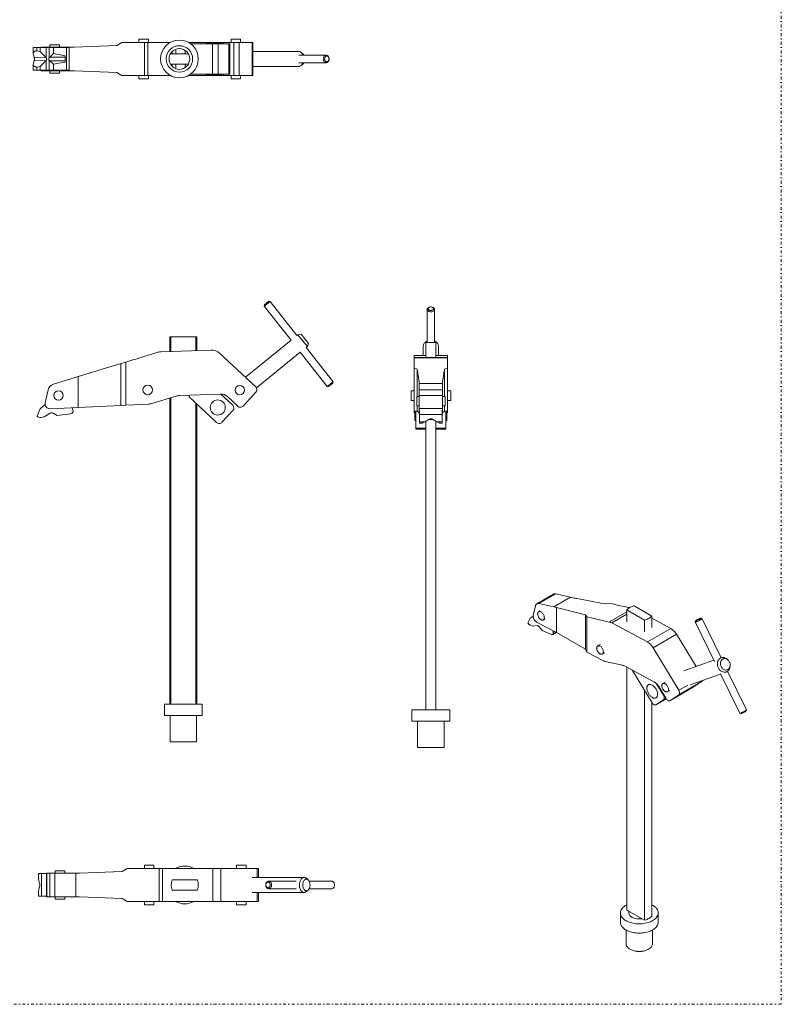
# Model space of a CAD drawing. Header units: millimetres. Extents: x -48 to 1376, y -71 to 1988.
# Tile 2 of 4: x 569 to 1376, y -71 to 972. Entities that reach past the tile are written whole.
import ezdxf

# ---------------------------------------------------------------- set-up
doc = ezdxf.new("R2010")
doc.units = ezdxf.units.MM
doc.header["$MEASUREMENT"] = 0
doc.linetypes.add('DASHEDDOT', pattern=[9.2, 3, -3, 0.2, -3])
for name, color, linetype, true_color in [('Default', 7, 'Continuous', 0xffffff), ('sichtbar', 7, 'Continuous', 0xffffff), ('Tangente', 7, 'Continuous', 0xffffff)]:
    doc.layers.add(name, color=color, linetype=linetype, true_color=true_color)

msp = doc.modelspace()

# ---------------------------------------------------------------- linework, layer by layer
at = {"layer": 'Default', "color": 7, "linetype": 'DASHEDDOT', "lineweight": 5, "true_color": 0xffffff}
msp.add_line((1375.6, 1987.6), (1375.6, -71.2), dxfattribs=at)
at = {"layer": 'Default', "color": 3, "linetype": 'DASHEDDOT', "lineweight": 5, "true_color": 0x00ff00}
msp.add_line((1375.6, -71.2), (-48.2, -71.2), dxfattribs=at)
at = {"layer": 'sichtbar', "color": 1, "linetype": 'Continuous', "lineweight": 5, "true_color": 0xff0000}
for p, q in [((695.6, 951), (695.6, 947.5)), ((695.6, 951), (705.6, 951)), ((705.6, 951), (705.6, 947.5)), ((793.2, 951), (793.2, 947.5)), ((793.2, 951), (803.2, 951)), ((803.2, 951), (803.2, 947.5)), ((583.6, 942), (587.5, 942)), ((583.6, 942), (583.6, 936.3)), ((587.5, 942), (591, 942)), ((591, 938), (587.5, 938.6)), ((591, 942), (597.4, 942)), ((591, 942), (591, 938)), ((592, 942.5), (592, 942)), ((592, 942.5), (597.3, 942.5)), ((597.3, 942.5), (627.2, 942.5)), ((597.4, 942), (600.4, 942)), ((600.4, 942), (605, 942)), ((601.3, 945), (601.3, 942.5)), ((601.3, 945), (611.3, 945)), ((605, 942), (619, 942)), ((605, 942), (605, 935.6)), ((611.3, 945), (611.3, 942.5)), ((619, 942), (621.6, 942)), ((621.6, 942), (621.6, 918)), ((627.2, 942.5), (672.2, 944.4)), ((672.2, 944.4), (677.6, 947.5)), ((677.6, 947.5), (701.3, 947.5)), ((701.3, 947.5), (705, 947.5)), ((705, 947.5), (728.7, 947.5)), ((744.5, 939.2), (744.5, 935.4)), ((748.1, 947.5), (777.9, 947.5)), ((750.4, 946), (773.6, 946)), ((766.8, 947), (766.8, 946)), ((766.8, 947), (782.8, 947)), ((773.6, 946), (779.3, 946)), ((777.9, 947.5), (785.1, 947.5)), ((779.3, 946), (790.9, 946)), ((782.8, 947), (782.8, 946)), ((785.1, 947.5), (796, 947.5)), ((790.9, 946), (791.9, 946)), ((791.9, 946), (791.9, 914)), ((796, 947.5), (801.6, 947.5)), ((801.6, 947.5), (815.3, 947.5)), ((815.3, 947.5), (816.3, 947.5)), ((816.3, 947.5), (816.3, 912.5)), ((583.6, 936.3), (584.7, 931.7)), ((584.7, 928.3), (583.6, 923.7)), ((584.7, 931.7), (596.9, 931.8)), ((584.7, 928.3), (596.9, 928.1)), ((596.9, 931.8), (591, 938)), ((591, 922), (596.9, 928.1)), ((605, 935.6), (601.1, 931.9)), ((601.1, 931.9), (617.5, 932)), ((601.1, 928.1), (617.5, 927.9)), ((601.1, 928.1), (605, 924.4)), ((617.5, 933.4), (605, 935.6)), ((617.5, 926.6), (617.5, 933.4)), ((728.8, 935.4), (748, 935.4)), ((864.8, 938), (816.3, 938)), ((893.9, 934), (864.7, 934)), ((867.2, 937), (869, 935.4)), ((583.6, 923.7), (583.6, 918)), ((583.6, 918), (587.5, 918)), ((587.5, 921.4), (591, 922)), ((587.5, 918), (591, 918)), ((591, 922), (591, 918)), ((591, 918), (597.4, 918)), ((592, 918), (592, 917.5)), ((597.4, 918), (600.4, 918)), ((600.4, 918), (605, 918)), ((605, 924.4), (617.5, 926.6)), ((605, 924.4), (605, 918)), ((605, 918), (619, 918)), ((619, 918), (621.6, 918)), ((748, 924.6), (728.8, 924.6)), ((744.5, 924.6), (744.5, 920.8)), ((864.8, 922), (816.3, 922)), ((893.9, 926), (864.7, 926)), ((867.2, 923), (869, 924.6)), ((597.3, 917.5), (592, 917.5)), ((627.2, 917.5), (597.3, 917.5)), ((601.3, 917.5), (601.3, 915)), ((611.3, 915), (601.3, 915)), ((611.3, 917.5), (611.3, 915)), ((672.2, 915.5), (627.2, 917.5)), ((677.6, 912.5), (672.2, 915.5)), ((677.6, 912.5), (701.3, 912.5)), ((695.6, 912.5), (695.6, 909)), ((695.6, 909), (705.6, 909)), ((701.3, 912.5), (705, 912.5)), ((705, 912.5), (728.7, 912.5)), ((705.6, 912.5), (705.6, 909)), ((748.1, 912.5), (777.9, 912.5)), ((750.4, 914), (773.6, 914)), ((766.8, 914), (766.8, 913)), ((766.8, 913), (782.8, 913)), ((773.6, 914), (779.3, 914)), ((777.9, 912.5), (785.1, 912.5)), ((779.3, 914), (790.9, 914)), ((782.8, 914), (782.8, 913)), ((785.1, 912.5), (796, 912.5)), ((790.9, 914), (791.9, 914)), ((793.2, 912.5), (793.2, 909)), ((793.2, 909), (803.2, 909)), ((796, 912.5), (801.6, 912.5)), ((801.6, 912.5), (815.3, 912.5)), ((803.2, 912.5), (803.2, 909)), ((815.3, 912.5), (816.3, 912.5)), ((834.5, 673.1), (828.2, 668.2)), ((828.2, 668.2), (828.4, 669.6)), ((856.6, 632), (828.2, 668.2)), ((833.1, 673.3), (828.4, 669.6)), ((834.5, 673.1), (833.1, 673.3)), ((862.8, 637), (834.5, 673.1)), ((1000.6, 629.8), (1000.6, 664.7)), ((1002.1, 666.6), (1002.7, 666.9)), ((1007.1, 666.6), (1006.4, 666.9)), ((1008.6, 629.8), (1008.6, 664.7)), ((863.9, 637.9), (862.8, 637)), ((867.4, 638.4), (863.9, 637.9)), ((874, 625.5), (863.9, 637.9)), ((875.2, 628.8), (867.4, 638.4)), ((728.3, 620.2), (728.3, 635.7)), ((728.3, 635.7), (729.3, 635.7)), ((729.3, 635.7), (755.8, 635.7)), ((729.3, 620.2), (729.3, 635.7)), ((755.8, 621.2), (755.8, 635.7)), ((755.8, 635.7), (756.9, 635.7)), ((756.9, 621.2), (756.9, 635.7)), ((856.6, 632), (808.2, 593)), ((874, 625.5), (875.2, 628.8)), ((996.6, 625.8), (996.6, 615.8)), ((999.2, 630.4), (1000.5, 631.2)), ((999.2, 629.8), (1010, 629.8)), ((999.2, 614.3), (999.2, 629.8)), ((1000.6, 631.3), (1000.5, 631.2)), ((1008.7, 631.2), (1008.6, 631.3)), ((1009.9, 630.4), (1008.7, 631.2)), ((1010, 614.3), (1010, 629.8)), ((1012.6, 625.8), (1012.6, 615.8)), ((772.2, 621.7), (719, 619.9)), ((819.2, 582.7), (780.8, 618.5)), ((866.4, 619.4), (819.9, 581.8)), ((894.8, 583.2), (866.4, 619.4)), ((874, 625.5), (872.7, 624.4)), ((901.1, 588.1), (872.7, 624.4)), ((999.2, 615.8), (987.1, 615.8)), ((987.1, 615.8), (987.1, 613.9)), ((1022.1, 615.8), (1010, 615.8)), ((1022.1, 615.8), (1022.1, 613.9)), ((676.3, 607.3), (631.3, 593.6)), ((681.7, 609), (676.3, 607.3)), ((676.3, 607.3), (676.3, 563)), ((681.7, 563.3), (681.7, 609)), ((987.1, 613.9), (987.1, 613.3)), ((987.1, 613.3), (987.1, 603)), ((1022.1, 613.9), (1022.1, 613.3)), ((1022.1, 613.3), (1022.1, 603)), ((987.1, 603), (987.1, 557.4)), ((990.1, 601.4), (987.1, 603)), ((992.1, 587.6), (990.1, 601.4)), ((990.1, 601.4), (990.1, 572.6)), ((1019, 601.4), (1017.1, 587.6)), ((1022.1, 603), (1019, 601.4)), ((1019, 601.4), (1019, 572.6)), ((1022.1, 557.4), (1022.1, 603)), ((627.1, 592.3), (605, 585.5)), ((631.3, 593.6), (627.1, 592.3)), ((631.3, 593.6), (631.3, 561)), ((901.1, 588.1), (894.8, 583.2)), ((901, 586.7), (896.2, 583)), ((901, 586.7), (901.1, 588.1)), ((992.1, 586.3), (992.1, 587.6)), ((992.1, 579.6), (992.1, 586.3)), ((1017.1, 587.6), (1017.1, 586.3)), ((1017.1, 586.3), (1017.1, 579.6)), ((599.5, 579.7), (596.3, 565.8)), ((738.8, 573.5), (782, 575)), ((748.6, 573.9), (748.6, 572.2)), ((794.8, 563.3), (782.2, 575.1)), ((805.8, 562.4), (819.4, 577)), ((894.8, 583.2), (896.2, 583)), ((987.1, 578.4), (983.6, 578.4)), ((983.6, 578.4), (983.6, 568.4)), ((992.1, 573.7), (992.1, 579.6)), ((992.1, 559.8), (992.1, 573.7)), ((1017.1, 579.6), (1017.1, 573.7)), ((1017.1, 573.7), (1017.1, 559.8)), ((1025.6, 578.4), (1022.1, 578.4)), ((1025.6, 578.4), (1025.6, 568.4)), ((596.2, 564.1), (590.9, 559.3)), ((676.3, 563), (681.7, 563.3)), ((681.7, 563.3), (705.5, 564.4)), ((709.2, 565), (735, 572.9)), ((728.3, 246.7), (728.3, 570.8)), ((729.3, 246.7), (729.3, 571.2)), ((748.6, 572.2), (777.8, 545)), ((755.8, 246.7), (755.8, 565.4)), ((756.9, 246.7), (756.9, 564.4)), ((789.2, 572.4), (800.1, 562.2)), ((987.1, 568.4), (983.6, 568.4)), ((983.6, 568.4), (983.6, 568.3)), ((987.1, 568.3), (983.6, 568.3)), ((992.1, 572.6), (989.6, 572.6)), ((989.6, 562.6), (989.6, 572.6)), ((1019.6, 572.6), (1017.1, 572.6)), ((1019.6, 572.6), (1019.6, 562.6)), ((1025.6, 568.4), (1022.1, 568.4)), ((1025.6, 568.3), (1022.1, 568.3)), ((1025.6, 568.4), (1025.6, 568.3)), ((590.9, 559.3), (587.7, 551.7)), ((595.2, 550.8), (601.6, 554.8)), ((601.4, 559.6), (631.3, 561)), ((604.6, 554.9), (609.1, 552.5)), ((609.1, 552.5), (623.1, 554.2)), ((625.6, 558), (624.8, 560.7)), ((631.3, 561), (676.3, 563)), ((783.4, 545.2), (795, 557.6)), ((987.1, 557.4), (987.1, 556.3)), ((987.1, 557.4), (990.1, 557.1)), ((987.1, 556.3), (987.1, 555.2)), ((987.6, 555.2), (987.1, 555.2)), ((987.6, 557.3), (987.6, 547)), ((988.6, 557.2), (988.6, 539)), ((992.1, 562.6), (989.6, 562.6)), ((990.1, 562.6), (990.1, 557.1)), ((990.1, 557.1), (992.1, 555.1)), ((992.1, 553.7), (992.1, 559.8)), ((992.6, 553.7), (992.1, 553.7)), ((992.6, 558.1), (992.6, 553.3)), ((1016.6, 553.3), (992.6, 553.3)), ((992.6, 553.3), (992.6, 545.7)), ((1016.6, 558.1), (1016.6, 553.3)), ((1017.1, 553.7), (1016.6, 553.7)), ((1016.6, 553.3), (1016.6, 545.7)), ((1019.6, 562.6), (1017.1, 562.6)), ((1017.1, 559.8), (1017.1, 553.7)), ((1017.1, 555.1), (1019, 557.1)), ((1019, 562.6), (1019, 557.1)), ((1019, 557.1), (1022.1, 557.4)), ((1020.6, 557.2), (1020.6, 539)), ((1021.6, 557.3), (1021.6, 547)), ((1022.1, 555.2), (1021.6, 555.2)), ((1022.1, 557.4), (1022.1, 556.3)), ((1022.1, 556.3), (1022.1, 555.2)), ((591.6, 550.4), (595.2, 550.8)), ((988.6, 547), (987.6, 547)), ((998.3, 545.7), (992.6, 545.7)), ((992.6, 545.7), (992.6, 544.4)), ((995.9, 544.4), (992.6, 544.4)), ((1002.9, 548.4), (998.3, 545.7)), ((999.2, 240.8), (999.2, 546.3)), ((1002.3, 548.1), (1006.9, 548.1)), ((1010.9, 545.7), (1006.3, 548.4)), ((1010, 240.8), (1010, 546.3)), ((1016.6, 545.7), (1010.9, 545.7)), ((1016.6, 544.4), (1013.3, 544.4)), ((1016.6, 545.7), (1016.6, 544.4)), ((1021.6, 547), (1020.6, 547)), ((988.6, 539), (988.6, 538)), ((999.2, 538), (988.6, 538)), ((1020.6, 538), (1010, 538)), ((1020.6, 539), (1020.6, 538)), ((1116.8, 353), (1134.5, 363.2)), ((1136.8, 363.4), (1152.4, 359.9)), ((1152.4, 359.9), (1155.4, 359.3)), ((1115.3, 350.7), (1113, 340.6)), ((1118.7, 344.6), (1120.5, 345.6)), ((1134.8, 349.7), (1119.1, 353.2)), ((1137.8, 349.1), (1134.8, 349.7)), ((1168.2, 341.1), (1137.8, 349.1)), ((1137.8, 349.1), (1137.8, 322.5)), ((1188.7, 352.9), (1194.6, 353.3)), ((1212.1, 346.4), (1230.9, 335.5)), ((1212.1, 333.7), (1212.1, 346.4)), ((1238.4, 339.9), (1219.7, 350.7)), ((1109.6, 337.8), (1107.3, 332.9)), ((1109.6, 337.8), (1112.9, 339.7)), ((1112.9, 339.3), (1109.6, 337.8)), ((1123.7, 335.9), (1125.5, 336.9)), ((1169.9, 339), (1168.2, 341.1)), ((1168.2, 341.1), (1168.2, 305)), ((1169.9, 301.7), (1169.9, 339)), ((1230.9, 323.7), (1230.9, 335.5)), ((1238.4, 328), (1238.4, 339.9)), ((1258.6, 326.8), (1238.4, 337.6)), ((1284.5, 333.7), (1284.9, 335)), ((1291.6, 337.2), (1290.3, 337.6)), ((1311.8, 295.8), (1291.7, 337.2)), ((1110.1, 330.2), (1112.6, 329.1)), ((1112.6, 329.1), (1117.1, 329.8)), ((1116.6, 333.6), (1137.8, 322.5)), ((1119.2, 328.6), (1122.4, 324.8)), ((1122.4, 324.8), (1132.3, 320.5)), ((1134.1, 322.6), (1133.6, 324.6)), ((1233.8, 312.5), (1196.2, 332.7)), ((1304.8, 291.9), (1284.5, 333.7)), ((1133.6, 320.4), (1137.4, 322.7)), ((1137.8, 322.5), (1168.2, 305)), ((1285.4, 286.4), (1264.7, 320.7)), ((1168.2, 305), (1169.9, 301.7)), ((1181.2, 308.3), (1183.7, 309.7)), ((1267.1, 261.4), (1239.9, 306.4)), ((1169.9, 301.7), (1186.7, 292.9)), ((1186.2, 299.7), (1188.7, 301.1)), ((1304.2, 293.1), (1272.6, 281.9)), ((1312, 295.8), (1311.1, 295.5)), ((1318.3, 294.2), (1319.1, 293.5)), ((1189.3, 291.9), (1207.5, 287.8)), ((1210.2, 286.8), (1240.8, 270.4)), ((1212.1, 28.7), (1212.1, 285.8)), ((1218.2, 282.5), (1218.2, 282.3)), ((1218.2, 282.3), (1238.8, 248.2)), ((1321.2, 285.9), (1321.4, 287.1)), ((1311.3, 278.6), (1279.1, 267.2)), ((1331.6, 237.1), (1311.2, 278.9)), ((1317.3, 280.7), (1316.3, 280.4)), ((1338.8, 240.6), (1318.8, 281.5)), ((1230.9, 17.9), (1230.9, 261.4)), ((1235, 267.2), (1235.7, 267.6)), ((1250.9, 256.1), (1243.6, 268.2)), ((1245.9, 265.2), (1253.6, 252.5)), ((1250.2, 268.4), (1252.7, 269.8)), ((1255.2, 259.8), (1257.7, 261.2)), ((1257.6, 250.3), (1282.3, 264.6)), ((1282.3, 264.6), (1292, 271)), ((1282.3, 264.6), (1282.3, 264.6)), ((1242.8, 246), (1253.7, 252.3)), ((1242.8, 246), (1251, 251.4)), ((1243, 253.4), (1243.7, 253.8)), ((1257.5, 250.3), (1257.6, 250.3)), ((1257.6, 250.3), (1267.2, 256.7)), ((722.6, 246.7), (722.6, 234.7)), ((722.6, 246.7), (762.6, 246.7)), ((762.6, 246.7), (762.6, 234.7)), ((984.6, 240.8), (984.6, 228.8)), ((984.6, 240.8), (1024.6, 240.8)), ((1024.6, 240.8), (1024.6, 228.8)), ((1238.4, 22.3), (1238.4, 248.8)), ((1242.8, 246), (1242.8, 246)), ((1338.8, 240.5), (1338.3, 239.2)), ((722.6, 234.7), (762.6, 234.7)), ((728.6, 234.7), (728.6, 206.7)), ((756.6, 234.7), (756.6, 206.7)), ((1331.6, 237), (1332.9, 236.6)), ((984.6, 228.8), (1024.6, 228.8)), ((990.6, 228.8), (990.6, 200.8)), ((1018.6, 228.8), (1018.6, 200.8)), ((728.6, 206.7), (756.6, 206.7)), ((990.6, 200.8), (1018.6, 200.8)), ((701.3, 72.7), (701.3, 76.2)), ((711.3, 76.2), (701.3, 76.2)), ((711.3, 72.7), (711.3, 76.2)), ((798.9, 72.7), (798.9, 76.2)), ((808.9, 76.2), (798.9, 76.2)), ((808.9, 72.7), (808.9, 76.2)), ((589.2, 61.5), (589.2, 67.2)), ((592.5, 67.2), (589.2, 67.2)), ((597.7, 67.2), (592.5, 67.2)), ((592.5, 43.2), (592.5, 67.2)), ((597.7, 42.7), (597.7, 67.7)), ((597.7, 67.7), (597.9, 67.7)), ((597.9, 67.7), (601.1, 67.7)), ((601.1, 67.7), (606.5, 67.7)), ((606.5, 67.7), (628.6, 67.7)), ((607, 67.7), (607, 70.2)), ((607, 70.2), (617, 70.2)), ((617, 67.7), (617, 70.2)), ((628.6, 67.7), (632.8, 67.7)), ((632.8, 67.7), (677.9, 69.6)), ((677.9, 69.6), (683.2, 72.7)), ((717, 72.7), (683.2, 72.7)), ((720.6, 72.7), (717, 72.7)), ((773.7, 72.7), (720.6, 72.7)), ((782.3, 72.7), (773.7, 72.7)), ((820.8, 72.7), (782.3, 72.7)), ((870.5, 63.2), (815.6, 63.2)), ((822, 72.7), (820.8, 72.7)), ((822, 63.2), (822, 72.7)), ((590.4, 56.9), (589.2, 61.5)), ((589.2, 48.9), (590.4, 53.5)), ((757.4, 60.6), (730.8, 60.6)), ((861.9, 59.2), (832.9, 59.2)), ((872.9, 62.2), (874.7, 60.6)), ((899.5, 59.2), (875.8, 59.2)), ((589.2, 43.2), (589.2, 48.9)), ((592.5, 43.2), (589.2, 43.2)), ((597.7, 43.2), (592.5, 43.2)), ((597.9, 42.7), (597.7, 42.7)), ((601.1, 42.7), (597.9, 42.7)), ((606.5, 42.7), (601.1, 42.7)), ((628.6, 42.7), (606.5, 42.7)), ((607, 40.2), (607, 42.7)), ((617, 40.2), (617, 42.7)), ((632.8, 42.7), (628.6, 42.7)), ((677.9, 40.7), (632.8, 42.7)), ((730.8, 49.8), (757.4, 49.8)), ((870.5, 47.2), (815.6, 47.2)), ((822, 37.7), (822, 47.2)), ((861.9, 51.2), (832.9, 51.2)), ((872.9, 48.2), (874.7, 49.8)), ((899.5, 51.2), (875.8, 51.2)), ((617, 40.2), (607, 40.2)), ((683.2, 37.7), (677.9, 40.7)), ((717, 37.7), (683.2, 37.7)), ((701.3, 34.2), (701.3, 37.7)), ((711.3, 34.2), (701.3, 34.2)), ((711.3, 34.2), (711.3, 37.7)), ((720.6, 37.7), (717, 37.7)), ((773.7, 37.7), (720.6, 37.7)), ((782.3, 37.7), (773.7, 37.7)), ((820.8, 37.7), (782.3, 37.7)), ((798.9, 34.2), (798.9, 37.7)), ((808.9, 34.2), (798.9, 34.2)), ((808.9, 34.2), (808.9, 37.7)), ((822, 37.7), (820.8, 37.7)), ((1205.3, 25.5), (1205.3, 15.7)), ((1212.1, 28.7), (1214.7, 27.2)), ((1214.7, 27.2), (1228.3, 19.4)), ((1245.3, 25.5), (1245.3, 15.7)), ((1228.3, 19.4), (1230.9, 17.9)), ((1211.3, 7.5), (1211.3, -7.1)), ((1239.3, 7.5), (1239.3, -7.1))]:
    msp.add_line(p, q, dxfattribs=at)
for centre, radius in [((738.4, 930), 20), ((738.4, 930), 14), ((738.4, 930), 11), ((704.8, 579.4), 5), ((802.3, 579.3), 5), ((610.4, 573.6), 5), ((779, 560.9), 8)]:
    msp.add_circle(centre, radius, dxfattribs=at)
for centre, radius, start, end in [((587.1, 935.3), 3.41, 100.4435, 119.0832), ((587, 935.8), 2.88, 80.1302, 100.4435), ((589.4, 932.6), 6.95, 135.2536, 147.8957), ((587.5, 934.5), 4.26, 119.0832, 135.2536), ((579.1, 930.2), 5.77, 7.3004, 15.4827), ((579.1, 929.8), 5.78, 344.5141, 352.72), ((577.6, 930), 7.29, 0.0231, 7.3004), ((577.6, 930), 7.29, 352.72, 0.0231), ((594.7, 929.5), 3.23, 40.5122, 47.2468), ((594.7, 930.5), 3.23, 312.744, 319.483), ((594.6, 929.3), 3.47, 34.0209, 40.5122), ((594.6, 930.7), 3.47, 319.483, 325.9784), ((592.1, 927.7), 6.44, 29.6553, 33.557), ((591.3, 932.8), 7.39, 326.443, 329.6827), ((595.2, 929.5), 2.84, 23.7849, 29.6553), ((595.3, 930.4), 2.71, 329.6827, 335.0372), ((596, 929.8), 1.93, 12.0293, 23.7849), ((595.9, 930.2), 2.09, 335.0372, 344.9894), ((596.7, 930), 1.23, 357.2874, 12.0293), ((596.6, 930), 1.37, 344.9894, 357.2874), ((601.3, 930), 1.33, 158.5782, 176.9735), ((601.3, 930), 1.27, 176.9735, 189.8681), ((601.7, 930.1), 1.66, 189.8681, 201.1597), ((603.7, 929.1), 3.82, 147.755, 158.5782), ((602.4, 930.3), 2.41, 201.1597, 207.6989), ((604.6, 931.5), 4.97, 207.6989, 212.2451), ((602.9, 929.6), 2.91, 138.4368, 147.755), ((602.9, 930.4), 2.91, 212.2451, 221.5686), ((603.7, 928.8), 4.05, 130.5433, 138.4368), ((603.7, 931.2), 4.05, 221.5686, 229.4661), ((864.8, 934.8), 3.17, 67.6589, 90), ((864.3, 933.7), 4.36, 48.6335, 67.6589), ((863.5, 932.7), 5.69, 32.6052, 48.6335), ((860.6, 930.9), 9.07, 19.9274, 32.6052), ((866.3, 932.2), 4.2, 37.5055, 48.6335), ((864.9, 931.2), 5.87, 28.0884, 37.5055), ((895.8, 930), 5.07, 161.5941, 180.3743), ((895.8, 930), 5.06, 180.3743, 199.3743), ((894.8, 930.3), 4.03, 140.5103, 161.5941), ((894.7, 929.6), 3.97, 199.3743, 220.8344), ((894.2, 930.8), 3.27, 116.9897, 140.5103), ((895.9, 930), 3.79, 160.8185, 179.4255), ((895.9, 930), 3.81, 179.4255, 198.2071), ((895.2, 930.2), 3, 139.8727, 160.8185), ((895.2, 929.7), 3.03, 198.2071, 219.2716), ((893.9, 931.5), 2.5, 90, 116.9897), ((894.7, 930.6), 2.44, 116.5025, 139.8727), ((894.5, 931.1), 1.87, 89.7665, 116.5025), ((893.9, 931.5), 2.5, 63.5468, 90), ((894.5, 931.1), 1.87, 63.1874, 89.7665), ((893.5, 930.8), 3.24, 40.392, 63.5468), ((894.2, 930.6), 2.44, 39.9683, 63.1874), ((892.9, 930.3), 3.99, 18.9876, 40.392), ((892.9, 929.7), 4.03, 320.5103, 341.3953), ((893.8, 930.2), 3.01, 18.808, 39.9683), ((893.8, 929.7), 2.98, 319.1688, 340.8267), ((893, 930), 3.8, 0, 18.808), ((893, 930), 3.8, 340.8267, 0), ((891.9, 930), 5.06, 0, 18.9876), ((891.9, 930), 5.07, 341.3953, 0), ((589.4, 927.3), 6.91, 212.1043, 225.2343), ((587.5, 925.4), 4.17, 225.2343, 242.1631), ((587.1, 924.7), 3.36, 242.1631, 260.2801), ((587, 924.2), 2.88, 260.2801, 279.8698), ((864.8, 925.2), 3.17, 270, 292.3411), ((864.3, 926.3), 4.36, 292.3411, 311.3665), ((863.5, 927.3), 5.69, 311.3665, 327.3948), ((860.6, 929.1), 9.07, 327.3948, 340.0726), ((866.3, 927.7), 4.2, 311.3665, 322.4945), ((864.9, 928.7), 5.87, 322.4945, 331.9116), ((894.2, 929.1), 3.23, 220.8344, 243.8089), ((894.7, 929.4), 2.47, 219.2716, 242.3889), ((893.9, 928.5), 2.5, 243.8089, 270), ((894.5, 928.9), 1.88, 242.3889, 268.9312), ((893.9, 928.5), 2.5, 270, 296.9897), ((894.5, 928.9), 1.87, 268.9312, 295.6975), ((893.5, 929.2), 3.27, 296.9897, 320.5103), ((894.2, 929.3), 2.42, 295.6975, 319.1688), ((1002.1, 664.7), 1.53, 160.2858, 180), ((1002.1, 664.7), 1.56, 180, 212.2526), ((1002.5, 664.5), 1.98, 143.0021, 160.2858), ((1003.2, 665.4), 2.82, 212.2526, 236.0886), ((1003, 664.2), 2.49, 128.0165, 143.0021), ((1003.8, 663.1), 3.89, 116.0349, 128.0165), ((1002.8, 665.5), 1.21, 154.1247, 205.6163), ((1004, 666.5), 4.25, 236.0886, 254.887), ((1003.1, 665.3), 1.56, 132.3134, 154.1767), ((1003.1, 665.6), 1.57, 205.6163, 228.3093), ((1004, 664.4), 2.81, 116.0349, 132.3134), ((1004, 666.6), 2.87, 228.3093, 245.0191), ((1004.3, 663.6), 3.68, 102.1161, 116.0349), ((1004.4, 667.4), 3.77, 245.0191, 258.6932), ((1004.6, 668.7), 6.46, 254.887, 270.1086), ((1004.6, 662.5), 4.85, 90, 102.1161), ((1004.6, 668.5), 4.87, 258.6932, 270.7072), ((1004.6, 662.5), 4.85, 77.8839, 90), ((1004.6, 668.5), 4.83, 270.7072, 283.4989), ((1004.6, 668.7), 6.44, 270.1086, 285.933), ((1004.8, 663.6), 3.68, 63.9651, 77.8839), ((1004.9, 667.2), 3.51, 283.4989, 298.5217), ((1005.2, 664.4), 2.82, 48.2952, 63.9651), ((1005.2, 666.4), 4.09, 285.933, 305.8285), ((1005.3, 666.4), 2.63, 298.5217, 314.6606), ((1005.4, 663.1), 3.88, 51.6053, 63.9651), ((1006, 665.3), 1.6, 27.4425, 48.2952), ((1006.1, 665.6), 1.51, 314.6606, 336.0435), ((1006.3, 665.5), 1.24, 1.9727, 27.4425), ((1006.4, 665.5), 1.19, 336.0435, 1.9727), ((1006, 665.3), 2.71, 305.8285, 329.1122), ((1006.3, 664.3), 2.45, 36.0416, 51.6053), ((1006.7, 664.5), 1.96, 19.1437, 36.0416), ((1007, 664.7), 1.55, 329.1122, 0), ((1007.1, 664.7), 1.53, 0, 19.1437), ((1001.4, 625.8), 4.85, 164.7909, 180), ((1001.9, 625.6), 5.38, 150.351, 164.7909), ((1002.4, 625.4), 5.91, 137.0159, 150.351), ((1003.4, 624.4), 7.28, 125.0053, 137.0159), ((1003.8, 623.9), 7.88, 119.4783, 125.0053), ((1004.1, 623.3), 8.62, 114.196, 119.4783), ((1005.1, 623.3), 8.62, 60.5217, 65.804), ((1005.4, 623.9), 7.88, 54.9947, 60.5217), ((1005.8, 624.4), 7.27, 42.61, 54.9947), ((1006.8, 625.4), 5.87, 28.8204, 42.61), ((1007.3, 625.6), 5.35, 14.7638, 28.8204), ((1007.7, 625.8), 4.85, 0, 14.7638), ((4668.2, -12343.5), 13552.1, 106.95825, 107.0328), ((719.5, 605.9), 14, 92, 106.9583), ((772.6, 609.7), 12, 47, 92), ((-7191.7, 26369.2), 26936.6, 286.9953, 287.0328), ((607.3, 577.9), 8, 107, 167), ((739.3, 558.5), 15, 92, 107), ((782.4, 565.1), 10, 47, 92), ((816.5, 579.8), 4, 317, 47), ((601.2, 564.6), 5, 167, 272.6), ((704.8, 579.4), 15, 272.6, 287), ((792.1, 560.3), 4, 317, 47), ((603.2, 552.3), 3, 62, 122), ((622.8, 557.2), 3, 276.8486, 17), ((802.8, 565.1), 4, 227, 317), ((591, 555.4), 5, 227.7529, 276.8486), ((780.5, 547.9), 4, 227, 317), ((995.9, 544.6), 0.121, 270, 299.0112), ((886.5, 741.9), 225.7, 299.0112, 299.676), ((1004.6, 545.8), 3.17, 56.8727, 123.1332), ((1122.7, 741.9), 225.7, 240.324, 240.9888), ((1013.3, 544.6), 0.121, 240.9888, 270), ((1135.8, 360.8), 2.69, 96.6431, 119.9998), ((1136, 359.6), 3.92, 77.3569, 96.6431), ((2188, 5736.6), 5475.6, 259.1302, 259.1709), ((62267.8, 319818.8), 325252.4, 259.170888, 259.176162), ((1119.9, 349.6), 4.77, 157.5811, 167.2636), ((1118.8, 350.1), 3.51, 146.2803, 157.5811), ((1118.4, 350.3), 3.08, 133.6082, 146.2803), ((1118.1, 350.6), 2.67, 119.9998, 133.6082), ((1118.1, 350.6), 2.69, 96.6431, 119.9998), ((1118.3, 349.4), 3.92, 77.3569, 96.6431), ((1119.8, 342.9), 2.01, 135.724, 150.0435), ((1119.6, 343.1), 1.67, 119.9998, 135.724), ((1119.6, 343.1), 1.68, 96.3606, 119.9998), ((1119.7, 342.3), 2.47, 76.9198, 96.3606), ((1119.4, 341.4), 3.45, 59.5192, 76.9198), ((1118, 339), 6.21, 46.5594, 59.5192), ((17249.5, 71893), 73319.1, 257.351289, 257.362912), ((3685.2, 11393.9), 11318, 257.36291, 257.3925), ((1218.4, 341.7), 7.87, 130.8886, 143.7097), ((1221.1, 338.6), 12, 120.5099, 130.8886), ((1222.5, 336.3), 14.6, 111.4841, 120.5099), ((1224.4, 331.3), 20, 103.7574, 111.4841), ((1116.6, 339.8), 3.65, 167.2636, 178.9416), ((1118.5, 339.8), 5.54, 178.9416, 188.4166), ((1119.6, 340), 6.65, 188.4166, 197.8474), ((1121.2, 340.5), 8.38, 197.8474, 206.2419), ((1121.5, 340.6), 8.71, 206.2419, 214.4663), ((1120.9, 340.2), 7.97, 214.4663, 223.0667), ((1120.2, 339.6), 7.04, 223.0667, 231.8274), ((1118.9, 337.9), 4.93, 231.8274, 242.3046), ((1121.4, 342.3), 3.72, 164.34, 175.846), ((1122.3, 342.2), 4.65, 175.846, 186.1215), ((1124.3, 342.5), 6.66, 186.1215, 194.6972), ((1120.2, 342.7), 2.41, 150.0435, 164.34), ((1125.3, 342.7), 7.6, 194.6972, 202.7185), ((1126.2, 343.1), 8.67, 202.7185, 210.2306), ((1126.2, 343.1), 8.65, 210.2306, 217.1105), ((1125.5, 342.5), 7.69, 217.1105, 224.4058), ((1124.8, 341.9), 6.82, 224.4058, 233.0238), ((1123.6, 340.3), 4.77, 233.0238, 243.3366), ((1123.2, 339.4), 3.81, 243.3366, 254.8151), ((1122.8, 338.1), 2.46, 254.8151, 269.1211), ((1117, 337.9), 7.66, 34.8221, 46.5594), ((1122.8, 337.7), 2.03, 269.1211, 283.7971), ((1116.2, 337.3), 8.72, 23.8197, 34.8221), ((1122.9, 337.3), 1.67, 283.7971, 299.9998), ((1122.9, 337.3), 1.67, 299.9998, 318.6788), ((1116.8, 337.6), 8.03, 13.0619, 23.8197), ((1122.5, 337.7), 2.16, 318.6788, 335.1043), ((1122, 337.9), 2.7, 335.1043, 348.9503), ((1119.3, 338.2), 5.46, 0, 13.0619), ((1120.5, 338.2), 4.23, 348.9503, 0), ((4570.8, 15493.3), 15531.2, 257.35129, 257.39637), ((-523.5, -7290.2), 7814.8, 77.30678, 77.39637), ((1226.1, 354.9), 20, 283.7537, 291.48), ((1228.1, 350), 14.6, 291.48, 300.5051), ((1229.4, 347.7), 12, 300.5051, 310.8825), ((1232.1, 344.6), 7.87, 310.8825, 323.7019), ((1284.5, 333.7), 0.0807, 160.7234, 179.2697), ((1285.1, 334.9), 0.218, 129.5341, 160.7234), ((1285, 335.1), 0.172, 241.9636, 274.2297), ((1285, 335), 0.0313, 160.7234, 241.9636), ((1288.1, 331.4), 4.82, 122.9838, 129.5341), ((1285, 336), 1.04, 274.2297, 286.3006), ((1281.8, 344.3), 11.1, 286.7302, 290.4357), ((1282.9, 343), 8.32, 286.3006, 290.5712), ((1291.8, 325.7), 11.7, 118.98, 122.9838), ((1278.5, 353.1), 20.4, 290.4357, 293.5803), ((1280.4, 349.7), 15.5, 290.5712, 293.5164), ((1300.3, 310.3), 29.2, 116.4511, 118.98), ((1274.7, 362.7), 29.7, 293.5164, 295.645), ((1270.6, 371.2), 40.2, 293.5803, 295.8225), ((1301.3, 308.4), 31.4, 113.924, 116.4511), ((1274.1, 364), 31.1, 295.645, 297.6045), ((1270.2, 372), 41.1, 295.8225, 297.7006), ((1295, 322.6), 15.9, 110.3678, 113.924), ((1278.9, 354.9), 20.8, 297.6045, 299.9998), ((1283, 347.8), 12.6, 299.9998, 303.7591), ((1276.6, 359.9), 27.4, 297.7006, 299.9998), ((1291.9, 330.9), 6.97, 104.2503, 110.3678), ((1289, 338.8), 1.78, 303.7591, 313.804), ((1290.2, 337.4), 0.246, 71.2804, 104.2503), ((1290, 337.7), 0.293, 313.804, 340.681), ((1290.3, 337.6), 0.0313, 340.681, 71.2804), ((1281.5, 351.4), 17.6, 299.9998, 303.1302), ((1289, 339.8), 3.81, 303.1302, 309.8547), ((1290.7, 337.8), 1.17, 309.8547, 323.1146), ((1291.6, 337.1), 0.0571, 323.1146, 26.0019), ((1291.6, 337.1), 0.0807, 52.7341, 71.2804), ((1291.6, 337.1), 0.0392, 26.0019, 52.7341), ((1114.6, 337.4), 8.57, 211.5902, 219.2292), ((1113.6, 336.5), 7.26, 219.2292, 227.5304), ((1112.9, 335.8), 6.28, 227.5304, 236.0609), ((1111.8, 334.2), 4.35, 236.0609, 246.3148), ((1117.3, 328.5), 1.28, 78.584, 98.2052), ((1117.1, 327.6), 2.19, 63.6103, 78.584), ((1116.8, 327), 2.93, 50.5604, 63.6103), ((1115.8, 325.8), 4.48, 40.0104, 50.5604), ((1191.8, 325.2), 8.7, 68.966, 77.3068), ((1190.7, 322.4), 11.7, 61.7632, 68.966), ((1253, 316.4), 11.8, 52.7115, 61.7632), ((1250.3, 312.9), 16.2, 44.9892, 52.7115), ((1248.9, 311.5), 18.2, 37.8554, 44.9892), ((1284.5, 333.7), 0.0501, 206.0019, 262.4328), ((1284.5, 333.7), 0.0392, 179.2697, 206.0019), ((1284.6, 334.2), 0.609, 262.4328, 278.0207), ((1284.4, 335.6), 2.01, 278.0207, 286.7302), ((1133.1, 322.2), 1.87, 246.3148, 269.0805), ((1133.1, 321.3), 1.02, 269.0805, 299.9998), ((1133.1, 321.3), 1.01, 299.9998, 324.0915), ((1132.7, 321.6), 1.5, 324.0915, 343.7755), ((1130.5, 321.8), 3.69, 0.4099, 12.9344), ((1132.1, 321.8), 2.1, 343.7755, 0.4099), ((1247, 310), 20.7, 31.155, 37.8554), ((1183.9, 306.1), 3.72, 164.34, 175.846), ((1184.8, 306), 4.65, 175.846, 186.1215), ((1186.8, 306.2), 6.66, 186.1215, 194.6972), ((1182.6, 306.4), 2.41, 150.0435, 164.34), ((1187.7, 306.5), 7.6, 194.6972, 202.7185), ((1182.3, 306.6), 2.01, 135.724, 150.0435), ((1188.7, 306.9), 8.67, 202.7185, 210.2306), ((1182, 306.9), 1.67, 119.9998, 135.724), ((1182, 306.9), 1.68, 96.3606, 119.9998), ((1188.7, 306.9), 8.65, 210.2306, 217.1105), ((1182.1, 306.1), 2.47, 76.9198, 96.3606), ((1181.9, 305.1), 3.45, 59.5192, 76.9198), ((1180.5, 302.7), 6.21, 46.5594, 59.5192), ((1179.5, 301.7), 7.66, 34.8221, 46.5594), ((1178.7, 301.1), 8.72, 23.8197, 34.8221), ((1179.3, 301.4), 8.03, 13.0619, 23.8197), ((1181.8, 301.9), 5.46, 0, 13.0619), ((1228.2, 302.1), 11.8, 52.7115, 61.7632), ((1225.6, 298.6), 16.2, 44.9892, 52.7115), ((1224.2, 297.2), 18.2, 37.8554, 44.9892), ((1222.2, 295.7), 20.7, 31.155, 37.8554), ((1187.9, 306.3), 7.69, 217.1105, 224.4058), ((1187.3, 305.7), 6.82, 224.4058, 233.0238), ((1186.1, 304), 4.77, 233.0238, 243.3366), ((1185.6, 303.2), 3.81, 243.3366, 254.8151), ((1185.3, 301.9), 2.46, 254.8151, 269.1211), ((1185.3, 301.5), 2.03, 269.1211, 283.7971), ((1185.4, 301.1), 1.67, 283.7971, 299.9998), ((1185.4, 301.1), 1.67, 299.9998, 318.6788), ((1185, 301.4), 2.16, 318.6788, 335.1043), ((1192.4, 303.8), 12.3, 242.3046, 249.2988), ((1184.5, 301.7), 2.7, 335.1043, 348.9503), ((1183, 301.9), 4.23, 348.9503, 0), ((1191.3, 301), 9.28, 249.2988, 257.3569), ((1315.2, 289.6), 7.23, 144.133, 165.2429), ((1313.9, 290.6), 5.55, 119.9998, 144.133), ((1313.7, 290.8), 5.33, 114.7696, 119.9998), ((1316.6, 290), 5.45, 150.3547, 165.1215), ((1313.7, 290.9), 5.27, 109.5095, 114.7696), ((1316.2, 290.3), 4.9, 135.7451, 150.3547), ((1313.7, 290.8), 5.28, 92.7258, 109.5095), ((1315.7, 290.7), 4.22, 119.9998, 135.7451), ((1313.7, 290.2), 5.88, 76.8217, 92.7258), ((1315.6, 290.9), 4.06, 100.8277, 119.9998), ((1315.6, 290.6), 4.33, 82.2695, 100.8277), ((1313.6, 289.7), 6.49, 61.5351, 76.8217), ((1315.6, 290.1), 4.8, 63.9742, 82.2695), ((1312.9, 288.4), 7.97, 47.7517, 61.5351), ((1315, 289), 6.09, 47.7517, 63.9742), ((1314.5, 288.4), 6.81, 33.0341, 47.7517), ((1313.9, 288), 7.61, 19.1173, 33.0341), ((1205.5, 278.7), 9.31, 68.9876, 77.3569), ((1204.3, 275.8), 12.5, 61.7632, 68.9876), ((1316.4, 289.3), 8.49, 165.2429, 184.7766), ((1317.8, 289.4), 9.9, 184.7766, 202.8474), ((1317.6, 289.3), 9.7, 202.8474, 221.6405), ((1316.2, 288.1), 7.77, 221.6405, 242.6605), ((1317.8, 289.7), 6.64, 165.1215, 178.4908), ((1318.3, 289.7), 7.18, 178.4908, 191.4008), ((1318.8, 289.8), 7.64, 191.4008, 203.9142), ((1318.7, 289.7), 7.51, 203.9142, 215.6909), ((1318, 289.2), 6.72, 215.6909, 228.1384), ((1317.6, 288.8), 6.12, 228.1384, 242.0156), ((1317.1, 287.8), 4.98, 242.0156, 257.4137), ((1317, 287.3), 4.51, 257.4137, 273.6619), ((1317, 286.9), 4.07, 273.6619, 290.7771), ((1317, 286.9), 4.09, 290.7771, 307.7932), ((1315.2, 286.2), 5.89, 306.4859, 322.5544), ((1316.7, 287.3), 4.59, 307.7932, 323.8357), ((1314.7, 286.6), 6.5, 322.5544, 337.6449), ((1316.3, 287.6), 5.07, 323.8357, 338.2241), ((1313.3, 287.1), 7.97, 337.6449, 351.2674), ((1313.9, 288), 7.59, 5.5813, 19.1173), ((1315.3, 288), 6.17, 338.2241, 351.2674), ((1314.7, 288.1), 6.8, 351.2674, 5.5813), ((1291.2, 272.2), 1.37, 303.4618, 326.3469), ((1290.6, 272.5), 2.08, 326.3469, 344.9002), ((1315.6, 287), 6.53, 242.6605, 264.8439), ((1315.5, 285.7), 5.3, 264.8439, 289.5095), ((1315.5, 285.7), 5.28, 289.5095, 306.4859), ((1240.9, 263.5), 7.52, 176.5241, 186.0774), ((1239.4, 263.6), 6.07, 165.0593, 176.5241), ((1243.9, 263.9), 10.6, 186.0774, 194.1422), ((1237.3, 264.2), 3.92, 150.7818, 165.0593), ((1245.3, 264.2), 12, 194.1422, 202.2688), ((1236.7, 264.5), 3.25, 136.1468, 150.7818), ((1236.3, 264.9), 2.67, 119.9998, 136.1468), ((1236.3, 264.9), 2.69, 95.7815, 119.9998), ((1236.5, 263.6), 4.03, 76.0302, 95.7815), ((1236.1, 262), 5.65, 59.0119, 76.0302), ((1233.8, 258.2), 10, 46.2662, 59.0119), ((1236.2, 261.7), 9.85, 52.7441, 61.7632), ((1232.2, 256.6), 12.3, 34.6979, 46.2662), ((1233.9, 258.8), 13.5, 45.0461, 52.7441), ((1230.9, 255.7), 13.9, 23.8278, 34.6979), ((1232.8, 257.6), 15.2, 37.8814, 45.0461), ((1231.9, 256.1), 12.9, 13.0665, 23.8278), ((1231.1, 256.3), 17.2, 31.155, 37.8814), ((1252.9, 266.2), 3.72, 164.34, 175.846), ((1253.8, 266.1), 4.65, 175.846, 186.1215), ((1255.8, 266.3), 6.66, 186.1215, 194.6972), ((1251.6, 266.5), 2.41, 150.0435, 164.34), ((1256.7, 266.6), 7.6, 194.6972, 202.7185), ((1251.3, 266.7), 2.01, 135.724, 150.0435), ((1257.7, 267), 8.67, 202.7185, 210.2306), ((1251, 267), 1.67, 119.9998, 135.724), ((1251, 267), 1.68, 96.3606, 119.9998), ((1257.7, 267), 8.65, 210.2306, 217.1105), ((1251.1, 266.2), 2.47, 76.9198, 96.3606), ((1256.9, 266.4), 7.69, 217.1105, 224.4058), ((1256.3, 265.8), 6.82, 224.4058, 233.0238), ((1250.9, 265.2), 3.45, 59.5192, 76.9198), ((1249.5, 262.8), 6.21, 46.5594, 59.5192), ((1248.5, 261.8), 7.66, 34.8221, 46.5594), ((1247.6, 261.2), 8.72, 23.8197, 34.8221), ((1248.3, 261.5), 8.03, 13.0619, 23.8197), ((1253.5, 261.7), 2.7, 335.1043, 348.9503), ((1250.8, 262), 5.46, 0, 13.0619), ((1252, 262), 4.23, 348.9503, 0), ((1261.1, 257.8), 6.96, 16.629, 31.155), ((1247, 264.9), 13.8, 202.2688, 209.8459), ((1247, 264.9), 13.9, 209.8459, 216.9117), ((1245.8, 264), 12.3, 216.9117, 224.4043), ((1244.8, 263), 10.9, 224.4043, 233.0562), ((1242.8, 260.4), 7.61, 233.0562, 243.4184), ((1242.1, 259), 6.13, 243.4184, 254.1007), ((1241.5, 257), 4.06, 254.1007, 267.2342), ((1241.5, 256.3), 3.34, 267.2342, 282.7031), ((1241.7, 255.7), 2.67, 282.7031, 299.9998), ((1241.7, 255.7), 2.68, 299.9998, 318.4841), ((1241.1, 256.2), 3.44, 318.4841, 334.7779), ((1240.3, 256.5), 4.29, 334.7779, 348.8204), ((1235.9, 257), 8.73, 0, 13.0665), ((1237.9, 257), 6.75, 348.8204, 0), ((1244.9, 252.5), 6.96, 16.629, 31.155), ((1250.3, 252.6), 1.41, 303.4618, 335.8216), ((1247.3, 253.2), 4.46, 358.4568, 16.629), ((1249, 253.2), 2.85, 335.8216, 358.4568), ((1255.1, 264.1), 4.77, 233.0238, 243.3366), ((1254.6, 263.3), 3.81, 243.3366, 254.8151), ((1254.3, 262), 2.46, 254.8151, 269.1211), ((1259.4, 256), 6.81, 211.155, 225.9783), ((1254.3, 261.6), 2.03, 269.1211, 283.7971), ((1257.5, 254), 4.04, 225.9783, 245.2543), ((1254.4, 261.2), 1.67, 283.7971, 299.9998), ((1254.4, 261.2), 1.67, 299.9998, 318.6788), ((1254, 261.5), 2.16, 318.6788, 335.1043), ((1256.9, 252.7), 2.55, 245.2543, 268.3058), ((1256.8, 251.5), 1.37, 268.3058, 299.9998), ((1266.5, 257.9), 1.41, 303.4618, 335.8216), ((1265.1, 258.5), 2.85, 335.8216, 358.4568), ((1263.5, 258.5), 4.46, 358.4568, 16.629), ((1244.7, 251.7), 6.81, 211.155, 225.9783), ((1242.8, 249.7), 4.04, 225.9783, 245.2543), ((1242.1, 248.3), 2.55, 245.2543, 268.3058), ((1242.1, 247.2), 1.37, 268.3058, 299.9998), ((1328.1, 255.6), 18.6, 299.9998, 302.3151), ((1334.5, 245.5), 6.59, 302.3151, 306.2036), ((1336.7, 242.6), 2.98, 306.2036, 313.6613), ((1338.6, 240.6), 0.23, 313.6613, 340.7234), ((1338.7, 240.5), 0.0392, 359.2697, 26.0019), ((1338.7, 240.5), 0.0807, 340.7234, 359.2697), ((1331.6, 237.1), 0.0392, 206.0019, 232.7341), ((1331.7, 237.2), 0.218, 251.2804, 277.139), ((1331.6, 237.1), 0.0807, 232.7341, 251.2804), ((1331.4, 239.4), 2.43, 277.139, 284.8156), ((1330.5, 242.8), 5.89, 284.8156, 289.8681), ((1325.4, 256.9), 20.9, 289.8681, 292.5482), ((1333, 236.7), 0.177, 251.2804, 278.8313), ((1332.7, 239), 2.43, 278.8313, 286.1931), ((1331.8, 241.9), 5.51, 286.1931, 290.1874), ((1319.8, 270.4), 35.5, 292.5482, 296.1917), ((1328.2, 251.7), 16, 290.1874, 292.5336), ((1324.1, 261.6), 26.6, 292.5336, 296.1864), ((1321.1, 267.7), 32.5, 296.1917, 299.9998), ((1325.1, 259.6), 24.4, 296.1864, 299.9998), ((1330.4, 250.4), 13.8, 299.9998, 302.4434), ((1335.3, 242.6), 4.56, 302.4434, 306.6992), ((1336.9, 240.6), 2.01, 306.6992, 314.2709), ((1338.1, 239.2), 0.168, 314.2709, 340.7234), ((744.1, 55.2), 20, 61.045, 118.955), ((870.9, 59), 4.29, 118.9951, 132.6912), ((870.6, 59.5), 3.69, 105.0658, 118.9951), ((870.5, 60), 3.16, 90, 105.0658), ((870.5, 60), 3.17, 67.6589, 90), ((870, 58.9), 4.36, 48.6335, 67.6589), ((584.8, 55.4), 5.78, 7.28, 15.4859), ((584.8, 55), 5.77, 344.5173, 352.6996), ((583.3, 55.2), 7.29, 359.9769, 7.28), ((583.3, 55.2), 7.29, 352.6996, 359.9769), ((744.1, 55.2), 14.3, 157.9805, 202.0254), ((744.1, 55.2), 14.3, 337.9746, 22.0195), ((834.8, 55.2), 5.06, 160.6257, 179.6257), ((834.8, 55.2), 5.07, 179.6257, 198.4059), ((833.7, 55.2), 3.81, 161.7929, 180.5745), ((833.7, 55.2), 3.79, 180.5745, 199.1815), ((833.8, 55.6), 3.97, 139.1656, 160.6257), ((833.8, 54.9), 4.03, 198.4059, 219.4897), ((833, 55.4), 3.03, 140.7284, 161.7929), ((833, 54.9), 3, 199.1815, 220.1273), ((832.6, 55.8), 2.47, 117.6111, 140.7284), ((832.5, 54.6), 2.44, 220.1273, 243.4975), ((833.3, 54.4), 3.27, 219.4897, 243.0103), ((833.2, 56), 3.23, 116.1911, 139.1656), ((832.3, 56.3), 1.88, 91.0688, 117.6111), ((832.3, 54.1), 1.87, 243.4975, 270.2335), ((832.9, 56.7), 2.5, 90, 116.1911), ((832.3, 56.3), 1.87, 64.3025, 91.0688), ((832.3, 54.1), 1.87, 270.2335, 296.8126), ((832.9, 56.7), 2.5, 63.0103, 90), ((832, 55.8), 2.42, 40.8312, 64.3025), ((832, 54.6), 2.44, 296.8126, 320.0317), ((831.6, 55.5), 2.98, 19.1733, 40.8312), ((831.6, 54.9), 3.01, 320.0317, 341.192), ((832.5, 56), 3.27, 39.4897, 63.0103), ((832.6, 54.4), 3.24, 296.4532, 319.608), ((830.8, 55.2), 3.8, 0, 19.1733), ((830.8, 55.2), 3.8, 341.192, 0), ((832, 54.8), 3.99, 319.608, 341.0124), ((832, 55.5), 4.03, 18.6047, 39.4897), ((831, 55.2), 5.07, 0, 18.6047), ((831, 55.2), 5.06, 341.0124, 0), ((878.2, 55.2), 12.7, 172.0094, 180), ((878.2, 55.2), 12.7, 180, 187.6104), ((876.8, 55.4), 11.3, 163.5368, 172.0094), ((876.9, 55), 11.5, 187.6104, 195.637), ((875.6, 55.7), 10.1, 154.5864, 163.5368), ((873.2, 56.9), 7.41, 144.1347, 154.5864), ((872.2, 57.6), 6.14, 132.6912, 144.1347), ((878.8, 55.2), 9.83, 169.6013, 180), ((878.8, 55.2), 9.83, 180, 190.3143), ((877.1, 55.5), 8.09, 158.1346, 169.6013), ((877.1, 54.9), 8.11, 190.3143, 201.6706), ((875.7, 56), 6.64, 144.765, 158.1346), ((873.6, 57.5), 4.07, 127.6597, 144.765), ((873.1, 58.2), 3.17, 109.5169, 127.6597), ((872.8, 58.9), 2.44, 88.7899, 109.5169), ((872.8, 58.9), 2.46, 67.108, 88.7899), ((872.5, 58.1), 3.38, 48.6335, 67.108), ((871.9, 57.3), 4.33, 34.0953, 48.6335), ((869.9, 56), 6.65, 22.3698, 34.0953), ((868.7, 55.5), 8, 10.9767, 22.3698), ((868.5, 54.9), 8.21, 338.9366, 350.3073), ((866.9, 55.2), 9.79, 0.6839, 10.9767), ((866.9, 55.2), 9.86, 350.3073, 0.6839), ((899.5, 56.7), 2.5, 63.0103, 90), ((899.2, 54.4), 3.24, 296.4532, 319.608), ((899.2, 56), 3.27, 39.4897, 63.0103), ((898.6, 55.5), 4.03, 18.6047, 39.4897), ((898.6, 54.8), 3.99, 319.608, 341.0124), ((897.6, 55.2), 5.07, 0, 18.6047), ((897.6, 55.2), 5.06, 341.0124, 0), ((832.9, 53.7), 2.5, 243.0103, 270), ((832.9, 53.7), 2.5, 270, 296.4532), ((875.8, 54.7), 10.3, 195.637, 204.4374), ((873.4, 53.6), 7.62, 204.4374, 214.6639), ((872.3, 52.9), 6.34, 214.6639, 225.8962), ((871, 51.5), 4.42, 225.8962, 239.3546), ((870.6, 50.9), 3.76, 239.3546, 254.0057), ((875.8, 54.4), 6.68, 201.6706, 214.9204), ((870.5, 50.4), 3.16, 254.0057, 270), ((873.7, 52.9), 4.11, 214.9204, 231.8382), ((870.5, 50.4), 3.17, 270, 292.3411), ((873.1, 52.1), 3.17, 231.8382, 251.1762), ((870, 51.5), 4.36, 292.3411, 311.3665), ((872.8, 51.4), 2.42, 251.1762, 273.3418), ((872.8, 51.5), 2.49, 273.3418, 293.8572), ((872.5, 52.3), 3.41, 293.8572, 311.3665), ((871.8, 53.1), 4.36, 311.3665, 326.6995), ((869.8, 54.4), 6.84, 326.6995, 338.9366), ((899.5, 53.7), 2.5, 270, 296.4532), ((744.1, 55.2), 20, 241.045, 298.955), ((1215.9, 23.4), 11.2, 128.5846, 143.6984), ((1220.4, 17.7), 18.5, 116.815, 128.5846), ((1230.1, 17.7), 18.5, 51.5142, 63.1868), ((1234.6, 23.3), 11.3, 36.5538, 51.5142), ((1212, 25.5), 6.69, 160.6015, 180), ((1211.9, 25.5), 6.67, 180, 191.7096), ((1212.7, 25.7), 7.42, 191.7096, 202.8093), ((1213.9, 24.8), 8.79, 143.6984, 160.6015), ((1213.4, 26), 8.26, 202.8093, 214.0962), ((1215.7, 27.5), 11, 214.0962, 223.8893), ((1217.9, 25.5), 3.67, 166.4847, 180), ((1218, 25.5), 3.68, 180, 199.1854), ((1218.5, 25.4), 4.22, 153.8877, 166.4847), ((1219, 25.9), 4.81, 199.1854, 215.9484), ((1220.1, 26.6), 6.1, 215.9484, 230.6728), ((1222.5, 29.6), 9.9, 230.6728, 242.2244), ((1229.4, 30.1), 12, 300.5051, 310.8825), ((1232.1, 26.9), 7.87, 310.8825, 323.7019), ((1235.1, 27.3), 10.6, 311.4016, 325.7822), ((1236.6, 24.8), 8.83, 19.5512, 36.5538), ((1236.8, 26.1), 8.52, 325.7822, 341.8485), ((1238.6, 25.5), 6.69, 0, 19.5512), ((1238.6, 25.5), 6.69, 341.8485, 0), ((1211.9, 15.7), 6.67, 180, 191.7096), ((1212.7, 15.9), 7.42, 191.7096, 202.8093), ((1213.4, 16.2), 8.26, 202.8093, 214.0962), ((1215.7, 17.7), 11, 214.0962, 223.8893), ((1217, 28.8), 12.8, 223.8893, 232.3672), ((1219.8, 32.4), 17.4, 232.3672, 239.6573), ((1221.2, 34.8), 20.1, 239.6573, 246.8745), ((1223.5, 40.3), 26.1, 246.8745, 253.2141), ((1224.3, 42.9), 28.8, 253.2141, 258.8671), ((1223.7, 31.9), 12.5, 242.2244, 253.1168), ((1225.1, 47), 33, 258.8671, 264.1533), ((1225.1, 36.5), 17.3, 253.1168, 262.3555), ((1225.3, 48.2), 34.2, 264.1533, 269.6842), ((1225.3, 38), 18.8, 262.3555, 270.7834), ((1225.3, 48.4), 34.4, 269.6842, 275.2034), ((1225.3, 37.7), 18.5, 270.7834, 279.2792), ((1225.4, 47.2), 33.2, 275.2034, 280.815), ((1226.1, 37.3), 20, 283.7537, 291.48), ((1226.2, 43), 28.9, 280.815, 286.831), ((1228.1, 32.3), 14.6, 291.48, 300.5051), ((1227, 40.3), 26.1, 286.831, 293.0018), ((1229.3, 34.9), 20.3, 293.0018, 299.9998), ((1231, 31.9), 16.8, 299.9998, 311.4016), ((1235.1, 17.5), 10.6, 311.4016, 325.7822), ((1236.8, 16.3), 8.52, 325.7822, 341.8485), ((1238.6, 15.7), 6.69, 341.8485, 0), ((1217, 19), 12.8, 223.8893, 232.3672), ((1219.8, 22.6), 17.4, 232.3672, 239.6573), ((1221.2, 25), 20.1, 239.6573, 246.8745), ((1223.5, 30.5), 26.1, 246.8745, 253.2141), ((1224.3, 33.1), 28.8, 253.2141, 258.8671), ((1225.1, 37.2), 33, 258.8671, 264.1533), ((1225.3, 38.4), 34.2, 264.1533, 269.6842), ((1225.3, 38.6), 34.4, 269.6842, 275.2034), ((1225.4, 37.4), 33.2, 275.2034, 280.815), ((1226.2, 33.2), 28.9, 280.815, 286.831), ((1227, 30.5), 26.1, 286.831, 293.0018), ((1229.3, 25.1), 20.3, 293.0018, 299.9998), ((1231, 22.1), 16.8, 299.9998, 311.4016), ((1215.9, -7.1), 4.67, 180, 192.1173), ((1216.5, -7), 5.23, 192.1173, 203.5618), ((1217, -6.8), 5.84, 203.5618, 214.4723), ((1218.6, -5.7), 7.71, 214.4723, 223.9673), ((1232.1, -5.9), 7.47, 311.265, 325.4376), ((1233.3, -6.7), 5.99, 325.4376, 341.644), ((1234.6, -7.1), 4.68, 341.644, 0), ((1219.5, -4.8), 9.04, 223.9673, 232.7284), ((1221.5, -2.2), 12.3, 232.7284, 240.2235), ((1222.5, -0.5), 14.3, 240.2235, 247.1825), ((1224.1, 3.3), 18.4, 247.1825, 253.325), ((1224.9, 6.1), 21.3, 253.325, 264.7151), ((1225.2, 9.2), 24.5, 264.7151, 275.3518), ((1225.3, 8), 23.2, 275.3518, 280.8029), ((1225.9, 5.1), 20.3, 280.8029, 286.6347), ((1226.5, 3.3), 18.4, 286.6347, 292.892), ((1228.1, -0.5), 14.2, 292.892, 299.9998), ((1229.3, -2.6), 11.8, 299.9998, 311.265)]:
    msp.add_arc(centre, radius, start, end, dxfattribs=at)
at = {"layer": 'Tangente', "color": 6, "linetype": 'Continuous', "lineweight": 5, "true_color": 0xff00ff}
for p, q in [((587.5, 942), (587.5, 938.6)), ((597.3, 942.5), (597.3, 942)), ((597.4, 942), (597.4, 931.3)), ((600.4, 942), (600.4, 931.1)), ((619, 942), (619, 918)), ((701.3, 947.5), (701.3, 912.5)), ((705, 947.5), (705, 912.5)), ((734.7, 940.3), (734.7, 935.4)), ((773.6, 946), (773.6, 914)), ((777.9, 947.5), (777.9, 947)), ((779.3, 946), (779.3, 914)), ((785.1, 947.5), (785.1, 946)), ((790.9, 946), (790.9, 914)), ((796, 947.5), (796, 912.5)), ((801.6, 947.5), (801.6, 912.5)), ((815.3, 947.5), (815.3, 912.5)), ((597.4, 928.7), (597.4, 918)), ((600.4, 928.9), (600.4, 918)), ((730.8, 937.9), (730.8, 935.4)), ((587.5, 921.4), (587.5, 918)), ((597.3, 918), (597.3, 917.5)), ((730.8, 924.6), (730.8, 922)), ((734.7, 924.6), (734.7, 919.6)), ((777.9, 913), (777.9, 912.5)), ((785.1, 914), (785.1, 912.5)), ((999.2, 615.8), (987.1, 615.8)), ((1022.1, 615.8), (1010, 615.8)), ((1022.1, 613.9), (987.1, 613.9)), ((1022.1, 613.3), (987.1, 613.3)), ((1017.1, 586.3), (992.1, 586.3)), ((1017.1, 579.6), (992.1, 579.6)), ((1017.1, 573.7), (992.1, 573.7)), ((987.6, 556.3), (987.1, 556.3)), ((1017.1, 559.8), (992.1, 559.8)), ((1022.1, 556.3), (1021.6, 556.3)), ((999.2, 539), (988.6, 539)), ((1020.6, 539), (1010, 539)), ((1119.1, 353.2), (1136.8, 363.4)), ((1134.8, 349.7), (1152.4, 359.9)), ((1193.7, 333.7), (1212.1, 344.3)), ((1196.2, 332.7), (1212.1, 341.8)), ((1134.1, 322.6), (1135.7, 323.5)), ((1233.8, 312.5), (1258.6, 326.8)), ((1239.9, 306.4), (1264.7, 320.7)), ((1257.6, 250.3), (1282.3, 264.6)), ((1267.1, 261.4), (1276.6, 266.9)), ((1267.2, 256.7), (1292, 271)), ((1242.8, 246), (1253.7, 252.3)), ((1250.9, 256.1), (1251.3, 256.3)), ((1251, 251.4), (1253.4, 252.8)), ((597.9, 42.7), (597.9, 67.7)), ((601.1, 42.7), (601.1, 67.7)), ((606.5, 42.7), (606.5, 67.7)), ((628.6, 42.7), (628.6, 67.7)), ((717, 37.7), (717, 72.7)), ((720.6, 37.7), (720.6, 72.7)), ((773.7, 37.7), (773.7, 72.7)), ((782.3, 37.7), (782.3, 72.7)), ((820.8, 63.2), (820.8, 72.7)), ((820.8, 37.7), (820.8, 47.2))]:
    msp.add_line(p, q, dxfattribs=at)

doc.saveas('drawing.dxf')
